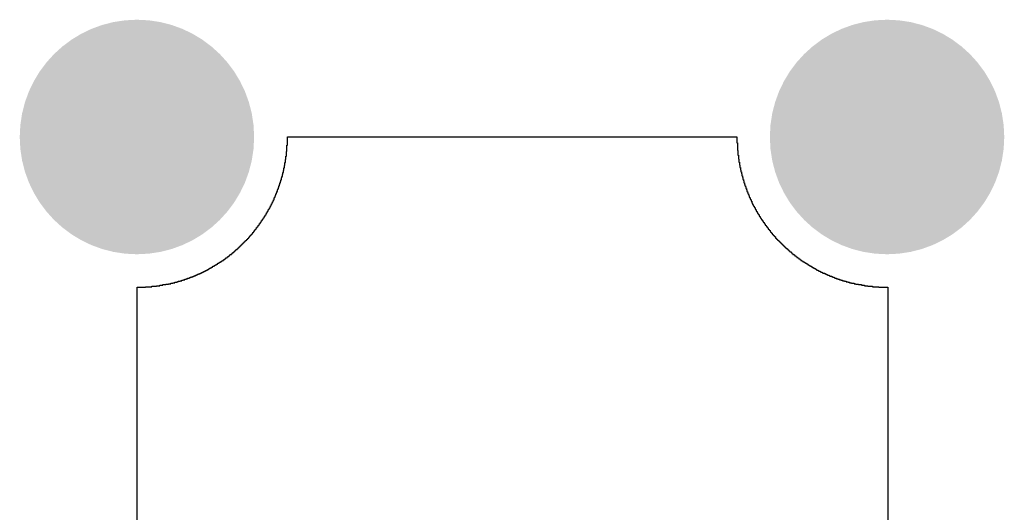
# Model space of a CAD drawing. Header units: inches. Extents: x 3 to 137, y 3 to 137.
# Tile 8 of 22: x 35 to 57, y 62 to 73. Entities that reach past the tile are written whole.
import ezdxf

# ---------------------------------------------------------------- set-up
doc = ezdxf.new("R2010")
doc.units = ezdxf.units.IN
doc.layers.add('Bottom Solder', color=6, linetype='Continuous')
doc.layers.add('Pad Holes', color=156, linetype='Continuous')

msp = doc.modelspace()

# ---------------------------------------------------------------- hatches: boundary and pattern name
at = {"layer": 'Bottom Solder'}
h = msp.add_hatch(color=6, dxfattribs=at)
edge = h.paths.add_edge_path()
edge.add_arc((38, 70), 2.5, 0, 360)
h = msp.add_hatch(color=6, dxfattribs=at)
edge = h.paths.add_edge_path()
edge.add_arc((54, 70), 2.5, 0, 360)
at = {"layer": 'Pad Holes'}
h = msp.add_hatch(color=7, dxfattribs=at)
edge = h.paths.add_edge_path()
edge.add_arc((38, 70), 1.75, 0, 360)
h = msp.add_hatch(color=7, dxfattribs=at)
edge = h.paths.add_edge_path()
edge.add_arc((54, 70), 1.75, 0, 360)

# ---------------------------------------------------------------- linework, layer by layer
at = {"layer": 'Bottom Solder'}
for p, q in [((41.209, 69.825), (41.209, 70.005)), ((41.209, 70.005), (50.797, 70.005)), ((50.797, 70.005), (50.797, 69.878)), ((41.199, 69.688), (41.199, 69.825)), ((41.199, 69.825), (41.209, 69.825)), ((50.797, 69.878), (50.808, 69.878)), ((50.808, 69.878), (50.808, 69.709)), ((41.167, 69.455), (41.167, 69.518)), ((41.167, 69.518), (41.178, 69.518)), ((41.178, 69.518), (41.178, 69.593)), ((41.178, 69.593), (41.188, 69.593)), ((41.188, 69.593), (41.188, 69.688)), ((41.188, 69.688), (41.199, 69.688)), ((50.808, 69.709), (50.819, 69.709)), ((50.819, 69.709), (50.819, 69.614)), ((50.819, 69.614), (50.829, 69.614)), ((50.829, 69.614), (50.829, 69.529)), ((50.829, 69.529), (50.84, 69.529)), ((50.84, 69.529), (50.84, 69.466)), ((41.135, 69.286), (41.135, 69.339)), ((41.135, 69.339), (41.146, 69.339)), ((41.146, 69.339), (41.146, 69.391)), ((41.146, 69.391), (41.157, 69.391)), ((41.157, 69.391), (41.157, 69.455)), ((41.157, 69.455), (41.167, 69.455)), ((50.84, 69.466), (50.85, 69.466)), ((50.85, 69.466), (50.85, 69.402)), ((50.85, 69.402), (50.861, 69.402)), ((50.861, 69.402), (50.861, 69.349)), ((50.861, 69.349), (50.872, 69.349)), ((50.872, 69.349), (50.872, 69.296)), ((41.082, 69.085), (41.082, 69.127)), ((41.082, 69.127), (41.093, 69.127)), ((41.093, 69.127), (41.093, 69.159)), ((41.093, 69.159), (41.104, 69.159)), ((41.104, 69.159), (41.104, 69.201)), ((41.104, 69.201), (41.114, 69.201)), ((41.114, 69.201), (41.114, 69.243)), ((41.114, 69.243), (41.125, 69.243)), ((41.125, 69.243), (41.125, 69.286)), ((41.125, 69.286), (41.135, 69.286)), ((50.872, 69.296), (50.882, 69.296)), ((50.882, 69.296), (50.882, 69.254)), ((50.882, 69.254), (50.893, 69.254)), ((50.893, 69.254), (50.893, 69.212)), ((50.893, 69.212), (50.903, 69.212)), ((50.903, 69.212), (50.903, 69.169)), ((50.903, 69.169), (50.914, 69.169)), ((50.914, 69.169), (50.914, 69.138)), ((50.914, 69.138), (50.924, 69.138)), ((50.924, 69.138), (50.924, 69.095)), ((50.924, 69.095), (50.935, 69.095)), ((50.935, 69.095), (50.935, 69.063)), ((41.008, 68.873), (41.008, 68.894)), ((41.008, 68.894), (41.019, 68.894)), ((41.019, 68.894), (41.019, 68.926)), ((41.019, 68.926), (41.03, 68.926)), ((41.03, 68.926), (41.03, 68.958)), ((41.03, 68.958), (41.04, 68.958)), ((41.04, 68.958), (41.04, 68.989)), ((41.04, 68.989), (41.051, 68.989)), ((41.051, 68.989), (41.051, 69.021)), ((41.051, 69.021), (41.061, 69.021)), ((41.061, 69.021), (41.061, 69.053)), ((41.061, 69.053), (41.072, 69.053)), ((41.072, 69.053), (41.072, 69.085)), ((41.072, 69.085), (41.082, 69.085)), ((50.935, 69.063), (50.946, 69.063)), ((50.946, 69.063), (50.946, 69.021)), ((50.946, 69.021), (50.956, 69.021)), ((50.956, 69.021), (50.956, 68.989)), ((50.956, 68.989), (50.967, 68.989)), ((50.967, 68.989), (50.967, 68.958)), ((50.967, 68.958), (50.977, 68.958)), ((50.977, 68.958), (50.977, 68.936)), ((50.977, 68.936), (50.988, 68.936)), ((50.988, 68.936), (50.988, 68.905)), ((50.988, 68.905), (50.999, 68.905)), ((50.999, 68.905), (50.999, 68.873)), ((40.924, 68.661), (40.924, 68.693)), ((40.924, 68.693), (40.934, 68.693)), ((40.934, 68.693), (40.934, 68.714)), ((40.934, 68.714), (40.945, 68.714)), ((40.945, 68.714), (40.945, 68.735)), ((40.945, 68.735), (40.955, 68.735)), ((40.955, 68.735), (40.955, 68.757)), ((40.955, 68.757), (40.966, 68.757)), ((40.966, 68.757), (40.966, 68.788)), ((40.966, 68.788), (40.977, 68.788)), ((40.977, 68.788), (40.977, 68.809)), ((40.977, 68.809), (40.987, 68.809)), ((40.987, 68.809), (40.987, 68.841)), ((40.987, 68.841), (40.998, 68.841)), ((40.998, 68.841), (40.998, 68.873)), ((40.998, 68.873), (41.008, 68.873)), ((50.999, 68.873), (51.009, 68.873)), ((51.009, 68.873), (51.009, 68.841)), ((51.009, 68.841), (51.02, 68.841)), ((51.02, 68.841), (51.02, 68.82)), ((51.02, 68.82), (51.03, 68.82)), ((51.03, 68.82), (51.03, 68.788)), ((51.03, 68.788), (51.041, 68.788)), ((51.041, 68.788), (51.041, 68.767)), ((51.041, 68.767), (51.051, 68.767)), ((51.051, 68.767), (51.051, 68.746)), ((51.051, 68.746), (51.062, 68.746)), ((51.062, 68.746), (51.062, 68.714)), ((51.062, 68.714), (51.073, 68.714)), ((51.073, 68.714), (51.073, 68.693)), ((51.073, 68.693), (51.083, 68.693)), ((51.083, 68.693), (51.083, 68.672)), ((40.818, 68.46), (40.818, 68.471)), ((40.818, 68.471), (40.828, 68.471)), ((40.828, 68.471), (40.828, 68.492)), ((40.828, 68.492), (40.839, 68.492)), ((40.839, 68.492), (40.839, 68.513)), ((40.839, 68.513), (40.85, 68.513)), ((40.85, 68.513), (40.85, 68.534)), ((40.85, 68.534), (40.86, 68.534)), ((40.86, 68.534), (40.86, 68.555)), ((40.86, 68.555), (40.871, 68.555)), ((40.871, 68.555), (40.871, 68.577)), ((40.871, 68.577), (40.881, 68.577)), ((40.881, 68.577), (40.881, 68.598)), ((40.881, 68.598), (40.892, 68.598)), ((40.892, 68.598), (40.892, 68.619)), ((40.892, 68.619), (40.903, 68.619)), ((40.903, 68.619), (40.903, 68.64)), ((40.903, 68.64), (40.913, 68.64)), ((40.913, 68.64), (40.913, 68.661)), ((40.913, 68.661), (40.924, 68.661)), ((51.083, 68.672), (51.094, 68.672)), ((51.094, 68.672), (51.094, 68.651)), ((51.094, 68.651), (51.104, 68.651)), ((51.104, 68.651), (51.104, 68.63)), ((51.104, 68.63), (51.115, 68.63)), ((51.115, 68.63), (51.115, 68.598)), ((51.115, 68.598), (51.126, 68.598)), ((51.126, 68.598), (51.126, 68.577)), ((51.126, 68.577), (51.136, 68.577)), ((51.136, 68.577), (51.136, 68.555)), ((51.136, 68.555), (51.147, 68.555)), ((51.147, 68.555), (51.147, 68.534)), ((51.147, 68.534), (51.157, 68.534)), ((51.157, 68.534), (51.157, 68.524)), ((51.157, 68.524), (51.168, 68.524)), ((51.168, 68.524), (51.168, 68.503)), ((51.168, 68.503), (51.178, 68.503)), ((51.178, 68.503), (51.178, 68.481)), ((51.178, 68.481), (51.189, 68.481)), ((51.189, 68.481), (51.189, 68.46)), ((40.691, 68.249), (40.691, 68.259)), ((40.691, 68.259), (40.701, 68.259)), ((40.701, 68.259), (40.701, 68.28)), ((40.701, 68.28), (40.712, 68.28)), ((40.712, 68.28), (40.712, 68.291)), ((40.712, 68.291), (40.723, 68.291)), ((40.723, 68.291), (40.723, 68.312)), ((40.723, 68.312), (40.733, 68.312)), ((40.733, 68.312), (40.733, 68.333)), ((40.733, 68.333), (40.744, 68.333)), ((40.744, 68.333), (40.744, 68.344)), ((40.744, 68.344), (40.754, 68.344)), ((40.754, 68.344), (40.754, 68.365)), ((40.754, 68.365), (40.765, 68.365)), ((40.765, 68.365), (40.765, 68.386)), ((40.765, 68.386), (40.776, 68.386)), ((40.776, 68.386), (40.776, 68.397)), ((40.776, 68.397), (40.786, 68.397)), ((40.786, 68.397), (40.786, 68.418)), ((40.786, 68.418), (40.797, 68.418)), ((40.797, 68.418), (40.797, 68.439)), ((40.797, 68.439), (40.807, 68.439)), ((40.807, 68.439), (40.807, 68.46)), ((40.807, 68.46), (40.818, 68.46)), ((51.189, 68.46), (51.2, 68.46)), ((51.2, 68.46), (51.2, 68.439)), ((51.2, 68.439), (51.21, 68.439)), ((51.21, 68.439), (51.21, 68.418)), ((51.21, 68.418), (51.221, 68.418)), ((51.221, 68.418), (51.221, 68.407)), ((51.221, 68.407), (51.231, 68.407)), ((51.231, 68.407), (51.231, 68.386)), ((51.231, 68.386), (51.242, 68.386)), ((51.242, 68.386), (51.242, 68.365)), ((51.242, 68.365), (51.253, 68.365)), ((51.253, 68.365), (51.253, 68.354)), ((51.253, 68.354), (51.263, 68.354)), ((51.263, 68.354), (51.263, 68.333)), ((51.263, 68.333), (51.274, 68.333)), ((51.274, 68.333), (51.274, 68.312)), ((51.274, 68.312), (51.284, 68.312)), ((51.284, 68.312), (51.284, 68.301)), ((51.284, 68.301), (51.295, 68.301)), ((51.295, 68.301), (51.295, 68.28)), ((51.295, 68.28), (51.305, 68.28)), ((51.305, 68.28), (51.305, 68.259)), ((51.305, 68.259), (51.316, 68.259)), ((51.316, 68.259), (51.316, 68.249)), ((40.543, 68.037), (40.543, 68.047)), ((40.543, 68.047), (40.553, 68.047)), ((40.553, 68.047), (40.553, 68.069)), ((40.553, 68.069), (40.564, 68.069)), ((40.564, 68.069), (40.564, 68.079)), ((40.564, 68.079), (40.575, 68.079)), ((40.575, 68.079), (40.575, 68.09)), ((40.575, 68.09), (40.585, 68.09)), ((40.585, 68.09), (40.585, 68.111)), ((40.585, 68.111), (40.596, 68.111)), ((40.596, 68.111), (40.596, 68.122)), ((40.596, 68.122), (40.606, 68.122)), ((40.606, 68.122), (40.606, 68.132)), ((40.606, 68.132), (40.617, 68.132)), ((40.617, 68.132), (40.617, 68.153)), ((40.617, 68.153), (40.627, 68.153)), ((40.627, 68.153), (40.627, 68.164)), ((40.627, 68.164), (40.638, 68.164)), ((40.638, 68.164), (40.638, 68.185)), ((40.638, 68.185), (40.649, 68.185)), ((40.649, 68.185), (40.649, 68.196)), ((40.649, 68.196), (40.659, 68.196)), ((40.659, 68.196), (40.659, 68.217)), ((40.659, 68.217), (40.67, 68.217)), ((40.67, 68.217), (40.67, 68.227)), ((40.67, 68.227), (40.68, 68.227)), ((40.68, 68.227), (40.68, 68.249)), ((40.68, 68.249), (40.691, 68.249)), ((51.316, 68.249), (51.327, 68.249)), ((51.327, 68.249), (51.327, 68.227)), ((51.327, 68.227), (51.337, 68.227)), ((51.337, 68.227), (51.337, 68.217)), ((51.337, 68.217), (51.348, 68.217)), ((51.348, 68.217), (51.348, 68.196)), ((51.348, 68.196), (51.358, 68.196)), ((51.358, 68.196), (51.358, 68.185)), ((51.358, 68.185), (51.369, 68.185)), ((51.369, 68.185), (51.369, 68.174)), ((51.369, 68.174), (51.38, 68.174)), ((51.38, 68.174), (51.38, 68.153)), ((51.38, 68.153), (51.39, 68.153)), ((51.39, 68.153), (51.39, 68.143)), ((51.39, 68.143), (51.401, 68.143)), ((51.401, 68.143), (51.401, 68.122)), ((51.401, 68.122), (51.411, 68.122)), ((51.411, 68.122), (51.411, 68.111)), ((51.411, 68.111), (51.422, 68.111)), ((51.422, 68.111), (51.422, 68.1)), ((51.422, 68.1), (51.432, 68.1)), ((51.432, 68.1), (51.432, 68.079)), ((51.432, 68.079), (51.443, 68.079)), ((51.443, 68.079), (51.443, 68.069)), ((51.443, 68.069), (51.454, 68.069)), ((51.454, 68.069), (51.454, 68.058)), ((51.454, 68.058), (51.464, 68.058)), ((51.464, 68.058), (51.464, 68.037)), ((40.363, 67.825), (40.363, 67.836)), ((40.363, 67.836), (40.373, 67.836)), ((40.373, 67.836), (40.373, 67.846)), ((40.373, 67.846), (40.384, 67.846)), ((40.384, 67.846), (40.384, 67.857)), ((40.384, 67.857), (40.395, 67.857)), ((40.395, 67.857), (40.395, 67.868)), ((40.395, 67.868), (40.405, 67.868)), ((40.405, 67.868), (40.405, 67.889)), ((40.405, 67.889), (40.416, 67.889)), ((40.416, 67.889), (40.416, 67.899)), ((40.416, 67.899), (40.426, 67.899)), ((40.426, 67.899), (40.426, 67.91)), ((40.426, 67.91), (40.437, 67.91)), ((40.437, 67.91), (40.437, 67.92)), ((40.437, 67.92), (40.448, 67.92)), ((40.448, 67.92), (40.448, 67.931)), ((40.448, 67.931), (40.458, 67.931)), ((40.458, 67.931), (40.458, 67.942)), ((40.458, 67.942), (40.469, 67.942)), ((40.469, 67.942), (40.469, 67.963)), ((40.469, 67.963), (40.479, 67.963)), ((40.479, 67.963), (40.479, 67.973)), ((40.479, 67.973), (40.49, 67.973)), ((40.49, 67.973), (40.49, 67.984)), ((40.49, 67.984), (40.5, 67.984)), ((40.5, 67.984), (40.5, 67.995)), ((40.5, 67.995), (40.511, 67.995)), ((40.511, 67.995), (40.511, 68.016)), ((40.511, 68.016), (40.522, 68.016)), ((40.522, 68.016), (40.522, 68.026)), ((40.522, 68.026), (40.532, 68.026)), ((40.532, 68.026), (40.532, 68.037)), ((40.532, 68.037), (40.543, 68.037)), ((51.464, 68.037), (51.475, 68.037)), ((51.475, 68.037), (51.475, 68.026)), ((51.475, 68.026), (51.485, 68.026)), ((51.485, 68.026), (51.485, 68.016)), ((51.485, 68.016), (51.496, 68.016)), ((51.496, 68.016), (51.496, 68.005)), ((51.496, 68.005), (51.507, 68.005)), ((51.507, 68.005), (51.507, 67.984)), ((51.507, 67.984), (51.517, 67.984)), ((51.517, 67.984), (51.517, 67.973)), ((51.517, 67.973), (51.528, 67.973)), ((51.528, 67.973), (51.528, 67.963)), ((51.528, 67.963), (51.538, 67.963)), ((51.538, 67.963), (51.538, 67.952)), ((51.538, 67.952), (51.549, 67.952)), ((51.549, 67.952), (51.549, 67.931)), ((51.549, 67.931), (51.559, 67.931)), ((51.559, 67.931), (51.559, 67.92)), ((51.559, 67.92), (51.57, 67.92)), ((51.57, 67.92), (51.57, 67.91)), ((51.57, 67.91), (51.581, 67.91)), ((51.581, 67.91), (51.581, 67.899)), ((51.581, 67.899), (51.591, 67.899)), ((51.591, 67.899), (51.591, 67.889)), ((51.591, 67.889), (51.602, 67.889)), ((51.602, 67.889), (51.602, 67.878)), ((51.602, 67.878), (51.612, 67.878)), ((51.612, 67.878), (51.612, 67.868)), ((51.612, 67.868), (51.623, 67.868)), ((51.623, 67.868), (51.623, 67.846)), ((51.623, 67.846), (51.634, 67.846)), ((51.634, 67.846), (51.634, 67.836)), ((51.634, 67.836), (51.644, 67.836)), ((51.644, 67.836), (51.644, 67.825)), ((40.162, 67.624), (40.162, 67.635)), ((40.162, 67.635), (40.172, 67.635)), ((40.172, 67.635), (40.172, 67.645)), ((40.172, 67.645), (40.183, 67.645)), ((40.183, 67.645), (40.183, 67.656)), ((40.183, 67.656), (40.194, 67.656)), ((40.194, 67.656), (40.194, 67.667)), ((40.194, 67.667), (40.204, 67.667)), ((40.204, 67.667), (40.204, 67.677)), ((40.204, 67.677), (40.215, 67.677)), ((40.215, 67.677), (40.215, 67.688)), ((40.215, 67.688), (40.225, 67.688)), ((40.225, 67.688), (40.225, 67.698)), ((40.225, 67.698), (40.236, 67.698)), ((40.236, 67.698), (40.236, 67.709)), ((40.236, 67.709), (40.246, 67.709)), ((40.246, 67.709), (40.246, 67.719)), ((40.246, 67.719), (40.257, 67.719)), ((40.257, 67.719), (40.257, 67.73)), ((40.257, 67.73), (40.268, 67.73)), ((40.268, 67.73), (40.268, 67.741)), ((40.268, 67.741), (40.278, 67.741)), ((40.278, 67.741), (40.278, 67.751)), ((40.278, 67.751), (40.289, 67.751)), ((40.289, 67.751), (40.289, 67.762)), ((40.289, 67.762), (40.299, 67.762)), ((40.299, 67.762), (40.299, 67.772)), ((40.299, 67.772), (40.31, 67.772)), ((40.31, 67.772), (40.31, 67.783)), ((40.31, 67.783), (40.321, 67.783)), ((40.321, 67.783), (40.321, 67.793)), ((40.321, 67.793), (40.331, 67.793)), ((40.331, 67.793), (40.331, 67.804)), ((40.331, 67.804), (40.342, 67.804)), ((40.342, 67.804), (40.342, 67.815)), ((40.342, 67.815), (40.352, 67.815)), ((40.352, 67.815), (40.352, 67.825)), ((40.352, 67.825), (40.363, 67.825)), ((51.644, 67.825), (51.655, 67.825)), ((51.655, 67.825), (51.655, 67.815)), ((51.655, 67.815), (51.665, 67.815)), ((51.665, 67.815), (51.665, 67.804)), ((51.665, 67.804), (51.676, 67.804)), ((51.676, 67.804), (51.676, 67.793)), ((51.676, 67.793), (51.686, 67.793)), ((51.686, 67.793), (51.686, 67.783)), ((51.686, 67.783), (51.697, 67.783)), ((51.697, 67.783), (51.697, 67.772)), ((51.697, 67.772), (51.708, 67.772)), ((51.708, 67.772), (51.708, 67.762)), ((51.708, 67.762), (51.718, 67.762)), ((51.718, 67.762), (51.718, 67.751)), ((51.718, 67.751), (51.729, 67.751)), ((51.729, 67.751), (51.729, 67.741)), ((51.729, 67.741), (51.739, 67.741)), ((51.739, 67.741), (51.739, 67.73)), ((51.739, 67.73), (51.75, 67.73)), ((51.75, 67.73), (51.75, 67.719)), ((51.75, 67.719), (51.761, 67.719)), ((51.761, 67.719), (51.761, 67.709)), ((51.761, 67.709), (51.771, 67.709)), ((51.771, 67.709), (51.771, 67.698)), ((51.771, 67.698), (51.782, 67.698)), ((51.782, 67.698), (51.782, 67.688)), ((51.782, 67.688), (51.792, 67.688)), ((51.792, 67.688), (51.792, 67.677)), ((51.792, 67.677), (51.803, 67.677)), ((51.803, 67.677), (51.803, 67.667)), ((51.803, 67.667), (51.813, 67.667)), ((51.813, 67.667), (51.813, 67.656)), ((51.813, 67.656), (51.824, 67.656)), ((51.824, 67.656), (51.824, 67.645)), ((51.824, 67.645), (51.835, 67.645)), ((51.835, 67.645), (51.835, 67.635)), ((51.835, 67.635), (51.845, 67.635)), ((51.845, 67.635), (51.845, 67.624)), ((39.897, 67.413), (39.897, 67.423)), ((39.897, 67.423), (39.918, 67.423)), ((39.918, 67.423), (39.918, 67.434)), ((39.918, 67.434), (39.929, 67.434)), ((39.929, 67.434), (39.929, 67.444)), ((39.929, 67.444), (39.94, 67.444)), ((39.94, 67.444), (39.94, 67.455)), ((39.94, 67.455), (39.961, 67.455)), ((39.961, 67.455), (39.961, 67.465)), ((39.961, 67.465), (39.971, 67.465)), ((39.971, 67.465), (39.971, 67.476)), ((39.971, 67.476), (39.982, 67.476)), ((39.982, 67.476), (39.982, 67.487)), ((39.982, 67.487), (39.992, 67.487)), ((39.992, 67.487), (39.992, 67.497)), ((39.992, 67.497), (40.014, 67.497)), ((40.014, 67.497), (40.014, 67.508)), ((40.014, 67.508), (40.024, 67.508)), ((40.024, 67.508), (40.024, 67.518)), ((40.024, 67.518), (40.035, 67.518)), ((40.035, 67.518), (40.035, 67.529)), ((40.035, 67.529), (40.045, 67.529)), ((40.045, 67.529), (40.045, 67.54)), ((40.045, 67.54), (40.067, 67.54)), ((40.067, 67.54), (40.067, 67.55)), ((40.067, 67.55), (40.077, 67.55)), ((40.077, 67.55), (40.077, 67.561)), ((40.077, 67.561), (40.088, 67.561)), ((40.088, 67.561), (40.088, 67.571)), ((40.088, 67.571), (40.098, 67.571)), ((40.098, 67.571), (40.098, 67.582)), ((40.098, 67.582), (40.109, 67.582)), ((40.109, 67.582), (40.109, 67.592)), ((40.109, 67.592), (40.119, 67.592)), ((40.119, 67.592), (40.119, 67.603)), ((40.119, 67.603), (40.141, 67.603)), ((40.141, 67.603), (40.141, 67.614)), ((40.141, 67.614), (40.151, 67.614)), ((40.151, 67.614), (40.151, 67.624)), ((40.151, 67.624), (40.162, 67.624)), ((51.845, 67.624), (51.866, 67.624)), ((51.866, 67.624), (51.866, 67.614)), ((51.866, 67.614), (51.877, 67.614)), ((51.877, 67.614), (51.877, 67.603)), ((51.877, 67.603), (51.888, 67.603)), ((51.888, 67.603), (51.888, 67.592)), ((51.888, 67.592), (51.898, 67.592)), ((51.898, 67.592), (51.898, 67.582)), ((51.898, 67.582), (51.909, 67.582)), ((51.909, 67.582), (51.909, 67.571)), ((51.909, 67.571), (51.919, 67.571)), ((51.919, 67.571), (51.919, 67.561)), ((51.919, 67.561), (51.93, 67.561)), ((51.93, 67.561), (51.93, 67.55)), ((51.93, 67.55), (51.951, 67.55)), ((51.951, 67.55), (51.951, 67.54)), ((51.951, 67.54), (51.962, 67.54)), ((51.962, 67.54), (51.962, 67.529)), ((51.962, 67.529), (51.972, 67.529)), ((51.972, 67.529), (51.972, 67.518)), ((51.972, 67.518), (51.983, 67.518)), ((51.983, 67.518), (51.983, 67.508)), ((51.983, 67.508), (51.993, 67.508)), ((51.993, 67.508), (51.993, 67.497)), ((51.993, 67.497), (52.015, 67.497)), ((52.015, 67.497), (52.015, 67.487)), ((52.015, 67.487), (52.025, 67.487)), ((52.025, 67.487), (52.025, 67.476)), ((52.025, 67.476), (52.036, 67.476)), ((52.036, 67.476), (52.036, 67.465)), ((52.036, 67.465), (52.057, 67.465)), ((52.057, 67.465), (52.057, 67.455)), ((52.057, 67.455), (52.067, 67.455)), ((52.067, 67.455), (52.067, 67.444)), ((52.067, 67.444), (52.078, 67.444)), ((52.078, 67.444), (52.078, 67.434)), ((52.078, 67.434), (52.099, 67.434)), ((52.099, 67.434), (52.099, 67.423)), ((52.099, 67.423), (52.11, 67.423)), ((52.11, 67.423), (52.11, 67.413)), ((39.569, 67.201), (39.569, 67.211)), ((39.569, 67.211), (39.59, 67.211)), ((39.59, 67.211), (39.59, 67.222)), ((39.59, 67.222), (39.611, 67.222)), ((39.611, 67.222), (39.611, 67.233)), ((39.611, 67.233), (39.622, 67.233)), ((39.622, 67.233), (39.622, 67.243)), ((39.622, 67.243), (39.643, 67.243)), ((39.643, 67.243), (39.643, 67.254)), ((39.643, 67.254), (39.664, 67.254)), ((39.664, 67.254), (39.664, 67.264)), ((39.664, 67.264), (39.675, 67.264)), ((39.675, 67.264), (39.675, 67.275)), ((39.675, 67.275), (39.696, 67.275)), ((39.696, 67.275), (39.696, 67.286)), ((39.696, 67.286), (39.717, 67.286)), ((39.717, 67.286), (39.717, 67.296)), ((39.717, 67.296), (39.728, 67.296)), ((39.728, 67.296), (39.728, 67.307)), ((39.728, 67.307), (39.749, 67.307)), ((39.749, 67.307), (39.749, 67.317)), ((39.749, 67.317), (39.76, 67.317)), ((39.76, 67.317), (39.76, 67.328)), ((39.76, 67.328), (39.781, 67.328)), ((39.781, 67.328), (39.781, 67.338)), ((39.781, 67.338), (39.791, 67.338)), ((39.791, 67.338), (39.791, 67.349)), ((39.791, 67.349), (39.813, 67.349)), ((39.813, 67.349), (39.813, 67.36)), ((39.813, 67.36), (39.823, 67.36)), ((39.823, 67.36), (39.823, 67.37)), ((39.823, 67.37), (39.844, 67.37)), ((39.844, 67.37), (39.844, 67.381)), ((39.844, 67.381), (39.855, 67.381)), ((39.855, 67.381), (39.855, 67.391)), ((39.855, 67.391), (39.876, 67.391)), ((39.876, 67.391), (39.876, 67.402)), ((39.876, 67.402), (39.887, 67.402)), ((39.887, 67.402), (39.887, 67.413)), ((39.887, 67.413), (39.897, 67.413)), ((52.11, 67.413), (52.12, 67.413)), ((52.12, 67.413), (52.12, 67.402)), ((52.12, 67.402), (52.142, 67.402)), ((52.142, 67.402), (52.142, 67.391)), ((52.142, 67.391), (52.152, 67.391)), ((52.152, 67.391), (52.152, 67.381)), ((52.152, 67.381), (52.163, 67.381)), ((52.163, 67.381), (52.163, 67.37)), ((52.163, 67.37), (52.184, 67.37)), ((52.184, 67.37), (52.184, 67.36)), ((52.184, 67.36), (52.194, 67.36)), ((52.194, 67.36), (52.194, 67.349)), ((52.194, 67.349), (52.216, 67.349)), ((52.216, 67.349), (52.216, 67.338)), ((52.216, 67.338), (52.226, 67.338)), ((52.226, 67.338), (52.226, 67.328)), ((52.226, 67.328), (52.247, 67.328)), ((52.247, 67.328), (52.247, 67.317)), ((52.247, 67.317), (52.258, 67.317)), ((52.258, 67.317), (52.258, 67.307)), ((52.258, 67.307), (52.279, 67.307)), ((52.279, 67.307), (52.279, 67.296)), ((52.279, 67.296), (52.3, 67.296)), ((52.3, 67.296), (52.3, 67.286)), ((52.3, 67.286), (52.311, 67.286)), ((52.311, 67.286), (52.311, 67.275)), ((52.311, 67.275), (52.332, 67.275)), ((52.332, 67.275), (52.332, 67.264)), ((52.332, 67.264), (52.343, 67.264)), ((52.343, 67.264), (52.343, 67.254)), ((52.343, 67.254), (52.364, 67.254)), ((52.364, 67.254), (52.364, 67.243)), ((52.364, 67.243), (52.385, 67.243)), ((52.385, 67.243), (52.385, 67.233)), ((52.385, 67.233), (52.396, 67.233)), ((52.396, 67.233), (52.396, 67.222)), ((52.396, 67.222), (52.417, 67.222)), ((52.417, 67.222), (52.417, 67.211)), ((52.417, 67.211), (52.438, 67.211)), ((52.438, 67.211), (52.438, 67.201)), ((39.114, 66.989), (39.114, 67)), ((39.114, 67), (39.135, 67)), ((39.135, 67), (39.135, 67.01)), ((39.135, 67.01), (39.167, 67.01)), ((39.167, 67.01), (39.167, 67.021)), ((39.167, 67.021), (39.199, 67.021)), ((39.199, 67.021), (39.199, 67.032)), ((39.199, 67.032), (39.22, 67.032)), ((39.22, 67.032), (39.22, 67.042)), ((39.22, 67.042), (39.252, 67.042)), ((39.252, 67.042), (39.252, 67.053)), ((39.252, 67.053), (39.273, 67.053)), ((39.273, 67.053), (39.273, 67.063)), ((39.273, 67.063), (39.294, 67.063)), ((39.294, 67.063), (39.294, 67.074)), ((39.294, 67.074), (39.315, 67.074)), ((39.315, 67.074), (39.315, 67.084)), ((39.315, 67.084), (39.347, 67.084)), ((39.347, 67.084), (39.347, 67.095)), ((39.347, 67.095), (39.368, 67.095)), ((39.368, 67.095), (39.368, 67.106)), ((39.368, 67.106), (39.389, 67.106)), ((39.389, 67.106), (39.389, 67.116)), ((39.389, 67.116), (39.41, 67.116)), ((39.41, 67.116), (39.41, 67.127)), ((39.41, 67.127), (39.432, 67.127)), ((39.432, 67.127), (39.432, 67.137)), ((39.432, 67.137), (39.453, 67.137)), ((39.453, 67.137), (39.453, 67.148)), ((39.453, 67.148), (39.474, 67.148)), ((39.474, 67.148), (39.474, 67.159)), ((39.474, 67.159), (39.495, 67.159)), ((39.495, 67.159), (39.495, 67.169)), ((39.495, 67.169), (39.516, 67.169)), ((39.516, 67.169), (39.516, 67.18)), ((39.516, 67.18), (39.537, 67.18)), ((39.537, 67.18), (39.537, 67.19)), ((39.537, 67.19), (39.548, 67.19)), ((39.548, 67.19), (39.548, 67.201)), ((39.548, 67.201), (39.569, 67.201)), ((52.438, 67.201), (52.459, 67.201)), ((52.459, 67.201), (52.459, 67.19)), ((52.459, 67.19), (52.48, 67.19)), ((52.48, 67.19), (52.48, 67.18)), ((52.48, 67.18), (52.491, 67.18)), ((52.491, 67.18), (52.491, 67.169)), ((52.491, 67.169), (52.512, 67.169)), ((52.512, 67.169), (52.512, 67.159)), ((52.512, 67.159), (52.533, 67.159)), ((52.533, 67.159), (52.533, 67.148)), ((52.533, 67.148), (52.554, 67.148)), ((52.554, 67.148), (52.554, 67.137)), ((52.554, 67.137), (52.575, 67.137)), ((52.575, 67.137), (52.575, 67.127)), ((52.575, 67.127), (52.597, 67.127)), ((52.597, 67.127), (52.597, 67.116)), ((52.597, 67.116), (52.618, 67.116)), ((52.618, 67.116), (52.618, 67.106)), ((52.618, 67.106), (52.639, 67.106)), ((52.639, 67.106), (52.639, 67.095)), ((52.639, 67.095), (52.671, 67.095)), ((52.671, 67.095), (52.671, 67.084)), ((52.671, 67.084), (52.692, 67.084)), ((52.692, 67.084), (52.692, 67.074)), ((52.692, 67.074), (52.713, 67.074)), ((52.713, 67.074), (52.713, 67.063)), ((52.713, 67.063), (52.734, 67.063)), ((52.734, 67.063), (52.734, 67.053)), ((52.734, 67.053), (52.766, 67.053)), ((52.766, 67.053), (52.766, 67.042)), ((52.766, 67.042), (52.787, 67.042)), ((52.787, 67.042), (52.787, 67.032)), ((52.787, 67.032), (52.819, 67.032)), ((52.819, 67.032), (52.819, 67.021)), ((52.819, 67.021), (52.84, 67.021)), ((52.84, 67.021), (52.84, 67.01)), ((52.84, 67.01), (52.872, 67.01)), ((52.872, 67.01), (52.872, 67)), ((52.872, 67), (52.893, 67)), ((52.893, 67), (52.893, 66.989)), ((38.003, 57.211), (38.003, 66.799)), ((38.003, 66.799), (38.183, 66.799)), ((38.183, 66.799), (38.183, 66.809)), ((38.183, 66.809), (38.32, 66.809)), ((38.32, 66.809), (38.32, 66.82)), ((38.32, 66.82), (38.416, 66.82)), ((38.416, 66.82), (38.416, 66.83)), ((38.416, 66.83), (38.49, 66.83)), ((38.49, 66.83), (38.49, 66.841)), ((38.49, 66.841), (38.553, 66.841)), ((38.553, 66.841), (38.553, 66.852)), ((38.553, 66.852), (38.617, 66.852)), ((38.617, 66.852), (38.617, 66.862)), ((38.617, 66.862), (38.67, 66.862)), ((38.67, 66.862), (38.67, 66.873)), ((38.67, 66.873), (38.723, 66.873)), ((38.723, 66.873), (38.723, 66.883)), ((38.723, 66.883), (38.765, 66.883)), ((38.765, 66.883), (38.765, 66.894)), ((38.765, 66.894), (38.807, 66.894)), ((38.807, 66.894), (38.807, 66.905)), ((38.807, 66.905), (38.85, 66.905)), ((38.85, 66.905), (38.85, 66.915)), ((38.85, 66.915), (38.881, 66.915)), ((38.881, 66.915), (38.881, 66.926)), ((38.881, 66.926), (38.924, 66.926)), ((38.924, 66.926), (38.924, 66.936)), ((38.924, 66.936), (38.955, 66.936)), ((38.955, 66.936), (38.955, 66.947)), ((38.955, 66.947), (38.987, 66.947)), ((38.987, 66.947), (38.987, 66.957)), ((38.987, 66.957), (39.019, 66.957)), ((39.019, 66.957), (39.019, 66.968)), ((39.019, 66.968), (39.051, 66.968)), ((39.051, 66.968), (39.051, 66.979)), ((39.051, 66.979), (39.082, 66.979)), ((39.082, 66.979), (39.082, 66.989)), ((39.082, 66.989), (39.114, 66.989)), ((52.893, 66.989), (52.925, 66.989)), ((52.925, 66.989), (52.925, 66.979)), ((52.925, 66.979), (52.956, 66.979)), ((52.956, 66.979), (52.956, 66.968)), ((52.956, 66.968), (52.988, 66.968)), ((52.988, 66.968), (52.988, 66.957)), ((52.988, 66.957), (53.02, 66.957)), ((53.02, 66.957), (53.02, 66.947)), ((53.02, 66.947), (53.052, 66.947)), ((53.052, 66.947), (53.052, 66.936)), ((53.052, 66.936), (53.094, 66.936)), ((53.094, 66.936), (53.094, 66.926)), ((53.094, 66.926), (53.126, 66.926)), ((53.126, 66.926), (53.126, 66.915)), ((53.126, 66.915), (53.168, 66.915)), ((53.168, 66.915), (53.168, 66.905)), ((53.168, 66.905), (53.2, 66.905)), ((53.2, 66.905), (53.2, 66.894)), ((53.2, 66.894), (53.242, 66.894)), ((53.242, 66.894), (53.242, 66.883)), ((53.242, 66.883), (53.295, 66.883)), ((53.295, 66.883), (53.295, 66.873)), ((53.295, 66.873), (53.337, 66.873)), ((53.337, 66.873), (53.337, 66.862)), ((53.337, 66.862), (53.39, 66.862)), ((53.39, 66.862), (53.39, 66.852)), ((53.39, 66.852), (53.454, 66.852)), ((53.454, 66.852), (53.454, 66.841)), ((53.454, 66.841), (53.517, 66.841)), ((53.517, 66.841), (53.517, 66.83)), ((53.517, 66.83), (53.591, 66.83)), ((53.591, 66.83), (53.591, 66.82)), ((53.591, 66.82), (53.687, 66.82)), ((53.687, 66.82), (53.687, 66.809)), ((53.687, 66.809), (53.824, 66.809)), ((53.824, 66.809), (53.824, 66.799)), ((53.824, 66.799), (54.015, 66.799)), ((54.015, 66.799), (54.015, 57.211))]:
    msp.add_line(p, q, dxfattribs=at)

doc.saveas('drawing.dxf')
